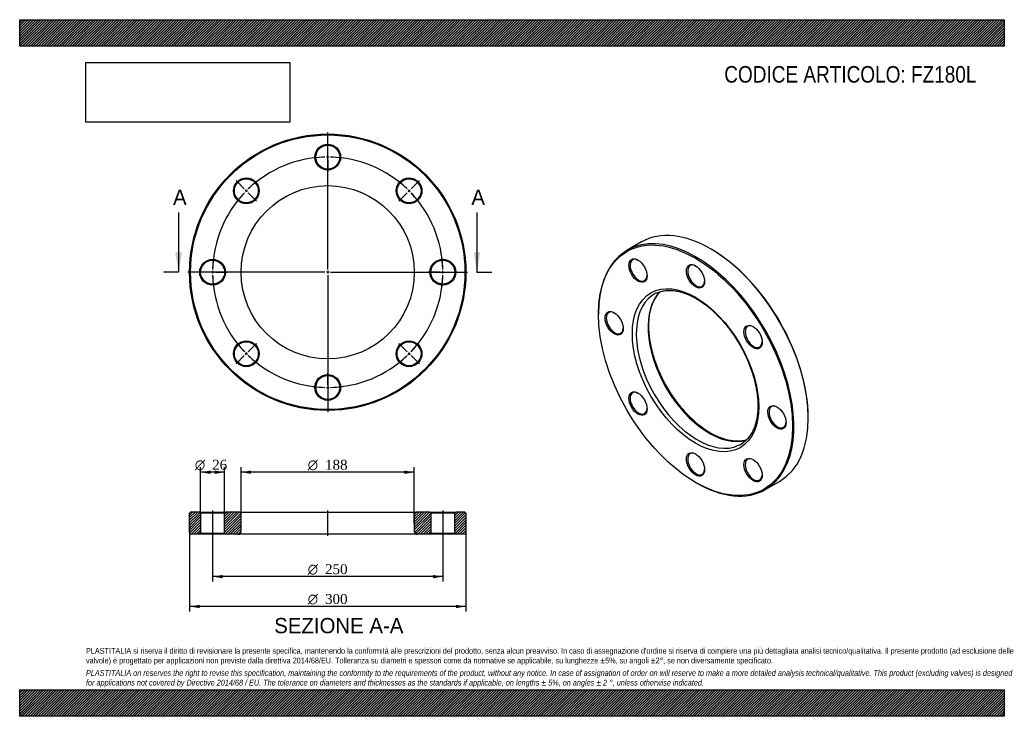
# Model space of a CAD drawing. Header units: millimetres. Extents: x 0 to 1069, y 0 to 756.
import ezdxf
from ezdxf.enums import TextEntityAlignment as Align
from ezdxf.lldxf.tags import DXFTag

# ---------------------------------------------------------------- set-up
doc = ezdxf.new("R2010")
doc.units = ezdxf.units.MM
doc.header["$LTSCALE"] = 3.6
for name, color, linetype in [('Default', 7, 'Continuous'), ('DV2_Default', 7, 'Continuous'), ('DV3_Default', 7, 'Continuous'), ('FZ180L', 7, 'Continuous')]:
    doc.layers.add(name, color=color, linetype=linetype)
doc.styles.add('SEACAD_Solid_Edge_ANSI', font='seans.ttf')
doc.styles.add('SEACAD_Solid_Edge_ANSI1_Symbols', font='semeca1.ttf')
doc.styles.add('SEACAD_Times_New_Roman', font='times.ttf')
tags = doc.linetypes.add('CENTER2', pattern=[28.575, 19.05, -3.175, 3.175, -3.175]).pattern_tags.tags
tags[10:11] = [DXFTag(74, 4), DXFTag(75, 0), DXFTag(340, '0'), DXFTag(46, 0.0), DXFTag(50, 0.0), DXFTag(44, 0.0), DXFTag(45, 0.0)]
tags[8:9] = [DXFTag(74, 4), DXFTag(75, 0), DXFTag(340, '0'), DXFTag(46, 0.0), DXFTag(50, 0.0), DXFTag(44, 0.0), DXFTag(45, 0.0)]
tags[6:7] = [DXFTag(74, 4), DXFTag(75, 0), DXFTag(340, '0'), DXFTag(46, 0.0), DXFTag(50, 0.0), DXFTag(44, 0.0), DXFTag(45, 0.0)]
tags[4:5] = [DXFTag(74, 4), DXFTag(75, 0), DXFTag(340, '0'), DXFTag(46, 0.0), DXFTag(50, 0.0), DXFTag(44, 0.0), DXFTag(45, 0.0)]
picture_1 = doc.add_image_def('image1.jpg', size_in_pixel=(4302, 1260))

# ---------------------------------------------------------------- blocks, each defined once
blk = doc.blocks.new('SE')
at = {"layer": 'FZ180L', "color": 7, "linetype": 'Continuous'}
for p, q in [((675.2, 514.8), (659.6, 505.8)), ((750.9, 506.9), (750.2, 507.3)), ((628.6, 437.1), (628.6, 436.3)), ((856.2, 323.6), (856.2, 324.4)), ((733.9, 253.8), (734.6, 253.4)), ((809.6, 246), (825.2, 255))]:
    blk.add_line(p, q, dxfattribs=at)
for centre, major_axis, start_param, end_param in [((750.2, 384.9), (-75, 129.9), 3.141593, 6.283185), ((734.6, 375.9), (75, -129.9), 0, 3.926991), ((750.9, 385.3), (74.5, -129), 0.785398, 2.356194), ((672.1, 484.1), (-6.5, 11.3), 0, 3.889233), ((672.1, 484.1), (-6.5, 11.3), 5.535545, 6.283185), ((734.6, 477.9), (-6.5, 11.3), 0, 3.889233), ((734.6, 477.9), (-6.5, 11.3), 5.535545, 6.283185), ((748.8, 384), (47, -81.4), 3.276659, 6.148598), ((736, 376.7), (-47, 81.4), 0.049295, 3.093969), ((736, 376.7), (-47, 81.4), 0, 0.049295), ((736, 376.7), (-47, 81.4), 6.234053, 6.283185), ((646.2, 426.9), (-6.5, 11.3), 5.535545, 6.283185), ((646.2, 426.9), (-6.5, 11.3), 0, 3.889233), ((797.1, 412), (-6.5, 11.3), 0, 3.889233), ((797.1, 412), (-6.5, 11.3), 5.535545, 6.283185), ((672.1, 339.8), (-6.5, 11.3), 0, 3.889233), ((672.1, 339.8), (-6.5, 11.3), 5.535545, 6.283185), ((823, 324.8), (-6.5, 11.3), 0, 3.889233), ((823, 324.8), (-6.5, 11.3), 5.535545, 6.283185), ((736, 376.7), (-47, 81.4), 3.093969, 3.189012), ((734.6, 273.8), (-6.5, 11.3), 0, 3.889233), ((734.6, 273.8), (-6.5, 11.3), 5.535545, 6.283185), ((797.1, 267.6), (-6.5, 11.3), 0, 3.889233), ((797.1, 267.6), (-6.5, 11.3), 5.535545, 6.283185), ((734.6, 375.9), (75, -129.9), 5.497787, 6.283185)]:
    blk.add_ellipse(centre, major_axis=major_axis, ratio=0.57735, start_param=start_param, end_param=end_param, dxfattribs=at)
for centre, major_axis in [((733.9, 375.5), (-74.5, 129)), ((671.4, 483.7), (7, -12.1)), ((733.9, 477.5), (7, -12.1)), ((733.9, 375.5), (48.5, -84)), ((645.5, 426.5), (7, -12.1)), ((796.4, 411.6), (7, -12.1)), ((671.4, 339.4), (7, -12.1)), ((822.3, 324.4), (7, -12.1)), ((733.9, 273.4), (7, -12.1)), ((796.4, 267.2), (7, -12.1))]:
    blk.add_ellipse(centre, major_axis=major_axis, ratio=0.57735, dxfattribs=at)
for points, knots in [([(750.3, 307.4), (749.7, 307.8), (748.3, 308.6), (745.7, 310.2), (742.8, 312.2), (739.9, 314.4), (736.9, 316.7), (734, 319.1), (731.2, 321.7), (728.3, 324.4), (725.5, 327.2), (722.8, 330.1), (720.1, 333.2), (717.4, 336.3), (714.9, 339.6), (712.4, 342.9), (709.9, 346.3), (707.6, 349.8), (705.3, 353.4), (703.1, 357.1), (701, 360.7), (699, 364.5), (697.2, 368.3), (695.4, 372.1), (693.7, 375.9), (692.2, 379.8), (690.7, 383.6), (689.4, 387.5), (688.2, 391.4), (687.1, 395.2), (686.2, 399), (685.4, 402.8), (684.7, 406.5), (684.1, 410.2), (683.7, 413.9), (683.4, 417.5), (683.2, 421), (683.2, 424.4), (683.3, 427.7), (683.5, 431), (683.8, 434.2), (684.3, 437.2), (684.9, 440.2), (685.7, 443), (686.5, 445.7), (687.5, 448.3), (688.6, 450.7), (689.8, 453), (691.1, 455.2), (692.6, 457.3), (694.1, 459.2), (695.2, 460.4), (695.8, 460.9), (695.8, 460.9)], [0, 0, 0, 0, 0.0101033, 0.0293565, 0.048616, 0.067881, 0.0871524, 0.1064306, 0.1257158, 0.1450078, 0.1643064, 0.1836112, 0.2029216, 0.2222372, 0.2415572, 0.2608812, 0.2802083, 0.2995379, 0.3188694, 0.3382021, 0.3575352, 0.3768679, 0.3961995, 0.4155292, 0.4348563, 0.4541801, 0.4734999, 0.4928151, 0.512125, 0.5314288, 0.5507261, 0.5700163, 0.589299, 0.6085737, 0.6278404, 0.6470991, 0.6663501, 0.6855941, 0.7048323, 0.7240665, 0.7432992, 0.7625328, 0.7817714, 0.8010205, 0.820287, 0.8395795, 0.8589079, 0.8782836, 0.897719, 0.9172263, 0.9368164, 0.9564971, 0.9571513, 0.9571513, 0.9571513, 0.9571513]), ([(691.3, 459.2), (691.9, 459.5), (693.1, 460.1), (695.2, 460.8), (697.5, 461.4), (699.9, 461.9), (702.4, 462.2), (705, 462.3), (707.6, 462.2), (710.3, 462), (713, 461.6), (715.8, 461), (718.6, 460.3), (721.5, 459.4), (724.3, 458.3), (727.2, 457.1), (730.2, 455.7), (733.1, 454.1), (736.1, 452.4), (739, 450.5), (742, 448.5), (744.9, 446.4), (747.9, 444.1), (750.8, 441.6), (753.6, 439.1), (756.5, 436.4), (759.3, 433.6), (762, 430.6), (764.7, 427.6), (767.4, 424.4), (769.9, 421.2), (772.4, 417.8), (774.9, 414.4), (777.2, 410.9), (779.5, 407.3), (781.7, 403.7), (783.8, 400), (785.7, 396.3), (787.6, 392.5), (789.4, 388.7), (791.1, 384.8), (792.6, 381), (794.1, 377.1), (795.4, 373.2), (796.6, 369.4), (797.7, 365.5), (798.6, 361.7), (799.4, 358), (800.1, 354.2), (800.7, 350.5), (801.1, 346.9), (801.4, 343.3), (801.6, 339.8), (801.6, 336.3), (801.6, 333), (801.3, 329.7), (801, 326.6), (800.5, 323.5), (799.9, 320.6), (799.2, 317.8), (798.3, 315.1), (797.3, 312.5), (796.2, 310), (795, 307.7), (793.7, 305.5), (792.2, 303.5), (790.7, 301.6), (789, 299.8), (787.3, 298.2), (785.9, 297.1), (785.2, 296.7), (785.1, 296.6)], [0, 0, 0, 0, 0.011673, 0.026833, 0.041948, 0.057002, 0.071989, 0.086908, 0.101762, 0.11656, 0.13131, 0.146021, 0.160702, 0.175362, 0.190006, 0.20464, 0.219269, 0.233895, 0.248522, 0.26315, 0.277781, 0.292417, 0.307057, 0.321703, 0.336354, 0.35101, 0.365671, 0.380336, 0.395007, 0.409681, 0.424358, 0.439038, 0.453721, 0.468406, 0.483092, 0.497779, 0.512466, 0.527153, 0.541839, 0.556524, 0.571207, 0.585887, 0.600564, 0.615238, 0.629908, 0.644573, 0.659233, 0.673888, 0.688537, 0.70318, 0.717816, 0.732447, 0.747072, 0.761692, 0.776307, 0.790919, 0.80553, 0.820142, 0.834757, 0.849381, 0.864018, 0.878674, 0.893358, 0.908077, 0.922842, 0.937662, 0.952544, 0.967495, 0.982516, 0.997603, 1, 1, 1, 1]), ([(789, 299.8), (788.4, 299.6), (787.1, 299.3), (784.9, 298.9), (782.4, 298.6), (779.8, 298.5), (777.2, 298.5), (774.5, 298.8), (771.8, 299.2), (769, 299.7), (766.2, 300.5), (763.4, 301.4), (760.5, 302.4), (757.6, 303.7), (754.6, 305.1), (752.1, 306.4), (750.8, 307.1), (750.3, 307.4)], [0.1812947, 0.1812947, 0.1812947, 0.1812947, 0.2238216, 0.282548, 0.3410106, 0.399206, 0.4571508, 0.514874, 0.5724107, 0.6297971, 0.6870672, 0.7442515, 0.8013758, 0.8584614, 0.9155254, 0.972581, 1, 1, 1, 1])]:
    blk.add_open_spline(points, degree=3, knots=knots, dxfattribs=at)
blk = doc.blocks.new('SE1')
at = {"layer": 'Default', "color": 7, "linetype": 'CENTER2'}
for start, end in [(91.3751, 133.6249), (46.3751, 88.6249), (136.3751, 178.6249), (1.3751, 43.6249), (181.3751, 223.6249), (316.3751, 358.6249), (226.3751, 268.6249), (271.3751, 313.6249)]:
    blk.add_arc((334.5, 481.9), 125, start, end, dxfattribs=at)
at = {"layer": 'DV2_Default', "color": 7, "linetype": 'CENTER2'}
for p, q in [((334.5, 484.9), (334.5, 633.7)), ((334.5, 609.9), (334.5, 622.7)), ((334.5, 605.4), (334.5, 608.4)), ((334.5, 603.9), (334.5, 591.2)), ((243.9, 572.4), (234.9, 581.5)), ((425, 572.4), (434, 581.5)), ((247.1, 569.3), (245, 571.4)), ((248.2, 568.2), (257.2, 559.2)), ((420.7, 568.2), (411.7, 559.2)), ((421.8, 569.3), (423.9, 571.4)), ((331.5, 481.9), (182.7, 481.9)), ((206.5, 481.9), (193.7, 481.9)), ((211, 481.9), (208, 481.9)), ((212.5, 481.9), (225.2, 481.9)), ((336, 481.9), (333, 481.9)), ((334.5, 483.4), (334.5, 480.4)), ((337.5, 481.9), (486.2, 481.9)), ((456.5, 481.9), (443.7, 481.9)), ((456.5, 481.9), (444.7, 481.9)), ((458, 481.9), (461, 481.9)), ((458, 481.9), (461, 481.9)), ((462.5, 481.9), (474.2, 481.9)), ((462.5, 481.9), (475.2, 481.9)), ((334.5, 478.9), (334.5, 330.2)), ((248.2, 395.7), (257.2, 404.7)), ((420.7, 395.7), (411.7, 404.7)), ((243.9, 391.4), (234.9, 382.4)), ((247.1, 394.6), (245, 392.5)), ((421.8, 394.6), (423.9, 392.5)), ((425, 391.4), (434, 382.4)), ((334.5, 359.9), (334.5, 372.7)), ((334.5, 358.4), (334.5, 355.4)), ((334.5, 353.9), (334.5, 341.2))]:
    blk.add_line(p, q, dxfattribs=at)
for start, end in [(91.3751, 97.2193), (89.3125, 90.6875), (82.7807, 88.6249), (127.7807, 133.6249), (46.3751, 52.2193), (136.3751, 142.2193), (134.3125, 135.6875), (44.3125, 45.6875), (37.7807, 43.6249), (172.7807, 178.6249), (1.3751, 7.2193), (1.3751, 6.7609), (179.3125, 180.6875), (359.3125, 0.6875), (359.3125, 0.6875), (181.3751, 187.2193), (352.7807, 358.6249), (353.2391, 358.6249), (217.7807, 223.6249), (316.3751, 322.2193), (224.3125, 225.6875), (226.3751, 232.2193), (307.7807, 313.6249), (314.3125, 315.6875), (262.7807, 268.6249), (269.3125, 270.6875), (271.3751, 277.2193)]:
    blk.add_arc((334.5, 481.9), 125, start, end, dxfattribs=at)
at = {"layer": 'FZ180L', "color": 7, "linetype": 'Continuous'}
for centre, radius in [((334.5, 481.9), 150), ((334.5, 481.9), 149), ((334.5, 606.9), 14), ((334.5, 606.9), 13), ((246.1, 570.3), 14), ((246.1, 570.3), 13), ((422.8, 570.3), 14), ((422.8, 570.3), 13), ((334.5, 481.9), 94), ((209.5, 481.9), 14), ((209.5, 481.9), 13), ((459.5, 481.9), 14), ((459.5, 481.9), 13), ((246.1, 393.5), 14), ((246.1, 393.5), 13), ((422.8, 393.5), 14), ((422.8, 393.5), 13), ((334.5, 356.9), 14), ((334.5, 356.9), 13)]:
    blk.add_circle(centre, radius, dxfattribs=at)
blk = doc.blocks.new('SE3')
at = {"color": 7, "linetype": 'Continuous', "style": 'SEACAD_Solid_Edge_ANSI'}
blk.add_text('A', height=16.6, dxfattribs=at).set_placement((166.5, 571.6), align=Align.TOP_LEFT)
blk = doc.blocks.new('SE4')
at = {"color": 7, "linetype": 'Continuous', "style": 'SEACAD_Solid_Edge_ANSI'}
blk.add_text('A', height=16.6, dxfattribs=at).set_placement((490.5, 571.6), align=Align.TOP_LEFT)
blk = doc.blocks.new('SEANNOT_GROUP')
at = {"linetype": 'Continuous'}
blk.add_hatch(color=7, dxfattribs=at).paths.add_polyline_path([(168.9, 503.5), (172.5, 481.9), (176.1, 503.5)])
at = {"color": 7, "linetype": 'Continuous'}
blk.add_lwpolyline([(172.5, 546.7), (172.5, 481.9)], dxfattribs=at)
blk = doc.blocks.new('SEANNOT_GROUP1')
at = {"linetype": 'Continuous'}
blk.add_hatch(color=7, dxfattribs=at).paths.add_polyline_path([(492.9, 503.5), (496.5, 481.9), (500.1, 503.5)])
at = {"color": 7, "linetype": 'Continuous'}
blk.add_lwpolyline([(496.5, 546.7), (496.5, 481.9)], dxfattribs=at)
blk = doc.blocks.new('SE2')
at = {"layer": 'Default', "color": 7, "linetype": 'CENTER2'}
for p, q in [((172.5, 481.9), (156.3, 481.9)), ((496.5, 481.9), (512.7, 481.9))]:
    blk.add_line(p, q, dxfattribs=at)
at = {"layer": 'Default'}
for name in ['SE3', 'SE4', 'SEANNOT_GROUP', 'SEANNOT_GROUP1']:
    blk.add_blockref(name, (0, 0), dxfattribs=at)
blk = doc.blocks.new('SE5')
at = {"layer": 'FZ180L', "linetype": 'Continuous'}
h = blk.add_hatch(dxfattribs=at)
h.set_pattern_fill('LINE', scale=0.62992, angle=45, style=0)
h.paths.add_polyline_path([(195.5, 221.6), (185.5, 221.6), (184.5, 220.6), (184.5, 198.6), (185.5, 197.6), (195.5, 197.6), (196.5, 198.6), (196.5, 220.6)])
h = blk.add_hatch(dxfattribs=at)
h.set_pattern_fill('LINE', scale=0.62992, angle=45, style=0)
edge = h.paths.add_edge_path()
edge.add_line((223.5, 197.6), (237.5, 197.6))
edge.add_arc((237.5, 200.6), 3, 270, 360)
edge.add_line((240.5, 200.6), (240.5, 218.6))
edge.add_arc((237.5, 218.6), 3, 0, 90)
edge.add_line((237.5, 221.6), (223.5, 221.6))
edge.add_line((223.5, 221.6), (222.5, 220.6))
edge.add_line((222.5, 220.6), (222.5, 198.6))
edge.add_line((222.5, 198.6), (223.5, 197.6))
h = blk.add_hatch(dxfattribs=at)
h.set_pattern_fill('LINE', scale=0.62992, angle=45, style=0)
edge = h.paths.add_edge_path()
edge.add_line((446.5, 198.6), (446.5, 220.6))
edge.add_line((446.5, 220.6), (445.5, 221.6))
edge.add_line((445.5, 221.6), (431.5, 221.6))
edge.add_arc((431.5, 218.6), 3, 90, 180)
edge.add_line((428.5, 218.6), (428.5, 200.6))
edge.add_arc((431.5, 200.6), 3, 180, 270)
edge.add_line((431.5, 197.6), (445.5, 197.6))
edge.add_line((445.5, 197.6), (446.5, 198.6))
h = blk.add_hatch(dxfattribs=at)
h.set_pattern_fill('LINE', scale=0.62992, angle=45, style=0)
h.paths.add_polyline_path([(472.5, 220.6), (472.5, 198.6), (473.5, 197.6), (483.5, 197.6), (484.5, 198.6), (484.5, 220.6), (483.5, 221.6), (473.5, 221.6)])
at = {"layer": 'DV3_Default', "color": 7, "linetype": 'CENTER2'}
for p, q in [((209.5, 223.4), (209.5, 195.9)), ((334.5, 195.9), (334.5, 223.4)), ((459.5, 223.4), (459.5, 195.9))]:
    blk.add_line(p, q, dxfattribs=at)
at = {"layer": 'FZ180L', "color": 7, "linetype": 'Continuous'}
for p, q in [((185.5, 221.6), (184.5, 220.6)), ((184.5, 198.6), (184.5, 220.6)), ((195.5, 221.6), (185.5, 221.6)), ((195.5, 221.6), (223.5, 221.6)), ((195.5, 221.6), (196.5, 220.6)), ((222.5, 220.6), (196.5, 220.6)), ((196.5, 220.6), (196.5, 198.6)), ((222.5, 220.6), (223.5, 221.6)), ((222.5, 198.6), (222.5, 220.6)), ((237.5, 221.6), (223.5, 221.6)), ((237.5, 221.6), (431.5, 221.6)), ((240.5, 200.6), (240.5, 218.6)), ((428.5, 218.6), (428.5, 200.6)), ((445.5, 221.6), (431.5, 221.6)), ((445.5, 221.6), (473.5, 221.6)), ((445.5, 221.6), (446.5, 220.6)), ((472.5, 220.6), (446.5, 220.6)), ((446.5, 220.6), (446.5, 198.6)), ((472.5, 220.6), (473.5, 221.6)), ((472.5, 198.6), (472.5, 220.6)), ((483.5, 221.6), (473.5, 221.6)), ((484.5, 220.6), (483.5, 221.6)), ((484.5, 220.6), (484.5, 198.6)), ((184.5, 198.6), (185.5, 197.6)), ((195.5, 197.6), (185.5, 197.6)), ((196.5, 198.6), (195.5, 197.6)), ((223.5, 197.6), (195.5, 197.6)), ((196.5, 198.6), (222.5, 198.6)), ((223.5, 197.6), (222.5, 198.6)), ((237.5, 197.6), (223.5, 197.6)), ((431.5, 197.6), (237.5, 197.6)), ((445.5, 197.6), (431.5, 197.6)), ((446.5, 198.6), (445.5, 197.6)), ((473.5, 197.6), (445.5, 197.6)), ((446.5, 198.6), (472.5, 198.6)), ((473.5, 197.6), (472.5, 198.6)), ((483.5, 197.6), (473.5, 197.6)), ((483.5, 197.6), (484.5, 198.6))]:
    blk.add_line(p, q, dxfattribs=at)
for centre, start, end in [((237.5, 218.6), 0, 90), ((431.5, 218.6), 90, 180), ((237.5, 200.6), 270, 0), ((431.5, 200.6), 180, 270)]:
    blk.add_arc(centre, 3, start, end, dxfattribs=at)
blk = doc.blocks.new('GDimGGroup')
at = {"layer": 'Default', "linetype": 'Continuous'}
for points in [[(207.3, 266.7), (196.5, 264.9), (207.3, 263.1)], [(211.7, 266.7), (211.7, 263.1), (222.5, 264.9)]]:
    blk.add_hatch(color=7, dxfattribs=at).paths.add_polyline_path(points)
at = {"layer": 'Default', "color": 7, "linetype": 'Continuous'}
for p, q in [((196.5, 220.6), (196.5, 270.3)), ((222.5, 220.6), (222.5, 270.3)), ((222.5, 264.9), (196.5, 264.9))]:
    blk.add_line(p, q, dxfattribs=at)
for s, style, p in [('O', 'SEACAD_Solid_Edge_ANSI1_Symbols', (190.2, 278.4)), ('26', 'SEACAD_Times_New_Roman', (209, 278.4))]:
    blk.add_text(s, height=10.8, dxfattribs=dict(at, style=style)).set_placement(p, align=Align.TOP_LEFT)
blk = doc.blocks.new('GDimGGroup1')
at = {"layer": 'Default', "linetype": 'Continuous'}
for points in [[(220.3, 149.8), (220.3, 153.4), (209.5, 151.6)], [(448.7, 149.8), (459.5, 151.6), (448.7, 153.4)]]:
    blk.add_hatch(color=7, dxfattribs=at).paths.add_polyline_path(points)
at = {"layer": 'Default', "color": 7, "linetype": 'Continuous'}
for p, q in [((209.5, 197.6), (209.5, 146.2)), ((459.5, 197.6), (459.5, 146.2)), ((459.5, 151.6), (209.5, 151.6))]:
    blk.add_line(p, q, dxfattribs=at)
for s, style, p in [('O', 'SEACAD_Solid_Edge_ANSI1_Symbols', (312.8, 165.1)), ('250', 'SEACAD_Times_New_Roman', (331.6, 165.1))]:
    blk.add_text(s, height=10.8, dxfattribs=dict(at, style=style)).set_placement(p, align=Align.TOP_LEFT)
blk = doc.blocks.new('GDimGGroup2')
at = {"layer": 'Default', "linetype": 'Continuous'}
for points in [[(251.3, 266.7), (240.5, 264.9), (251.3, 263.1)], [(417.7, 266.7), (417.7, 263.1), (428.5, 264.9)]]:
    blk.add_hatch(color=7, dxfattribs=at).paths.add_polyline_path(points)
at = {"layer": 'Default', "color": 7, "linetype": 'Continuous'}
for p, q in [((240.5, 209.6), (240.5, 270.3)), ((428.5, 209.6), (428.5, 270.3)), ((428.5, 264.9), (240.5, 264.9))]:
    blk.add_line(p, q, dxfattribs=at)
for s, style, p in [('O', 'SEACAD_Solid_Edge_ANSI1_Symbols', (312.8, 278.4)), ('188', 'SEACAD_Times_New_Roman', (331.6, 278.4))]:
    blk.add_text(s, height=10.8, dxfattribs=dict(at, style=style)).set_placement(p, align=Align.TOP_LEFT)
blk = doc.blocks.new('GDimGGroup3')
at = {"layer": 'Default', "linetype": 'Continuous'}
for points in [[(195.3, 117.4), (195.3, 121), (184.5, 119.2)], [(473.7, 117.4), (484.5, 119.2), (473.7, 121)]]:
    blk.add_hatch(color=7, dxfattribs=at).paths.add_polyline_path(points)
at = {"layer": 'Default', "color": 7, "linetype": 'Continuous'}
for p, q in [((184.5, 209.6), (184.5, 113.8)), ((484.5, 209.6), (484.5, 113.8)), ((484.5, 119.2), (184.5, 119.2))]:
    blk.add_line(p, q, dxfattribs=at)
for s, style, p in [('O', 'SEACAD_Solid_Edge_ANSI1_Symbols', (312.8, 132.7)), ('300', 'SEACAD_Times_New_Roman', (331.6, 132.7))]:
    blk.add_text(s, height=10.8, dxfattribs=dict(at, style=style)).set_placement(p, align=Align.TOP_LEFT)

msp = doc.modelspace()

# ---------------------------------------------------------------- hatches: boundary and pattern name
at = {"layer": 'Default', "linetype": 'Continuous'}
h = msp.add_hatch(dxfattribs=at)
h.set_pattern_fill('LINE', scale=0.629921, angle=45, style=0)
h.paths.add_polyline_path([(1069.2, 727.2), (1069.2, 756), (0, 756), (0, 727.2)])
for points in [[(1069.2, 727.2), (1069.2, 756), (0, 756), (0, 727.2)], [(1069.2, 0), (1069.2, 28.8), (0, 28.8), (0, 0)]]:
    msp.add_hatch(color=7, dxfattribs=at).paths.add_polyline_path(points)
h = msp.add_hatch(dxfattribs=at)
h.set_pattern_fill('LINE', scale=0.629921, angle=45, style=0)
h.paths.add_polyline_path([(1069.2, 0), (1069.2, 28.8), (0, 28.8), (0, 0)])

# ---------------------------------------------------------------- linework, layer by layer
at = {"layer": 'Default', "color": 7, "linetype": 'Continuous'}
for p, q in [((0, 756), (1069.2, 756)), ((0, 727.2), (0, 756)), ((1069.2, 756), (1069.2, 727.2)), ((1069.2, 727.2), (0, 727.2)), ((0, 28.8), (1069.2, 28.8)), ((0, 0), (0, 28.8)), ((1069.2, 28.8), (1069.2, 0)), ((1069.2, 0), (0, 0))]:
    msp.add_line(p, q, dxfattribs=at)

# ---------------------------------------------------------------- block references
at = {"layer": 'Default'}
for name in ['SE1', 'SE2', 'SE', 'GDimGGroup', 'GDimGGroup2', 'SE5', 'GDimGGroup3', 'GDimGGroup1']:
    msp.add_blockref(name, (0, 0), dxfattribs=at)

# ---------------------------------------------------------------- texts
at = {"layer": 'Default', "color": 7, "linetype": 'Continuous', "style": 'SEACAD_Solid_Edge_ANSI'}
msp.add_text('SEZIONE A-A', height=16.56, dxfattribs=at).set_placement((276.4, 106.7), align=Align.TOP_LEFT)
at = {"layer": 'Default', "attachment_point": 1}
for s, insert, char_height, width in [('{\\fArial Narrow|b0||i0||c0|p34;\\C7;\\H18.;\\W1.;CODICE ARTICOLO: FZ180L}', (765.1, 705.7), 18, 285.479), ("{\\fArial Narrow|b0||i0||c0|p34;\\C7;\\H6.3;\\W1.;PLASTITALIA si riserva il diritto di revisionare la presente specifica, mantenendo la conformità alle prescrizioni del prodotto, senza alcun preavviso. In caso di assegnazione d'ordine si riserva di compiere una più dettagliata analisi tecnico/qualitativa. Il presente prodotto (ad esclusione delle \\P}{\\fArial Narrow|b0||i0||c0|p34;\\C7;\\H6.3;\\W1.;valvole) è progettato per applicazioni non previste dalla direttiva 2014/68/EU. Tolleranza su diametri e spessori come da normative se applicabile, su lunghezze ±5%, su angoli ±2°, se non diversamente specificato.\\P}{\\fArial Narrow|b0||i0||c0|p34;\\C7;\\H1.8;\\W1.;   \\P}{\\fArial Narrow|b0||i1||c0|p34;\\C7;\\H6.3;\\W1.;PLASTITALIA on reserves the right to revise this specification, maintaining the conformity to the requirements of the product, without any notice. In case of assignation of order on will reserve to make a more detailed analysis technical/qualitative. This product (excluding valves) is designed \\P}{\\fArial Narrow|b0||i1||c0|p34;\\C7;\\H6.3;\\W1.;for applications not covered by Directive 2014/68 / EU. The tolerance on diameters and thicknesses as the standards if applicable, on lengths ± 5%, on angles ± 2 °, unless otherwise indicated.\\P}", (72, 74.2), 6.3, 925.2)]:
    msp.add_mtext(s, dxfattribs=dict(at, insert=insert, char_height=char_height, width=width))

# ---------------------------------------------------------------- pictures from other files: only their frames are drawn
image = msp.add_image(picture_1, insert=(72, 644.8), size_in_units=(221.2, 64.8))
image.dxf.flags = 7

doc.saveas('drawing.dxf')
